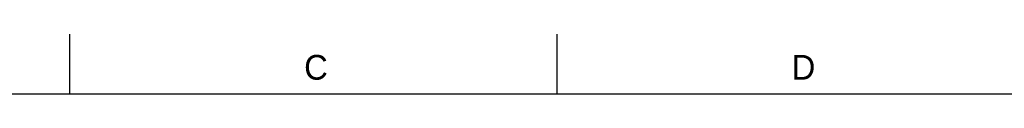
# Model space of a CAD drawing. Header units: millimetres. Extents: x 7 to 413, y 5 to 292.
# Tile 9 of 10: x 106 to 206, y 284 to 290. Entities that reach past the tile are written whole.
import ezdxf

# ---------------------------------------------------------------- set-up
doc = ezdxf.new("R2010")
doc.units = ezdxf.units.MM
doc.layers.add('FORMAT', color=7, linetype='Continuous')
doc.styles.add('SLDTEXTSTYLE0', font='ARIAL_0.TTF', dxfattribs={"width": 0.948})

msp = doc.modelspace()

# ---------------------------------------------------------------- linework, layer by layer
at = {"color": 7, "linetype": 'Continuous', "lineweight": 30}
for p, q in [((111.5, 289.867), (111.5, 283.867)), ((160.75, 289.867), (160.75, 283.867)), ((13, 283.867), (407, 283.867))]:
    msp.add_line(p, q, dxfattribs=at)

# ---------------------------------------------------------------- texts
at = {"layer": 'FORMAT', "char_height": 2.5, "attachment_point": 1, "style": 'SLDTEXTSTYLE0'}
for s, insert in [('C', (135.205, 287.782)), ('D', (184.455, 287.782))]:
    msp.add_mtext(s, dxfattribs=dict(at, insert=insert))

doc.saveas('drawing.dxf')
